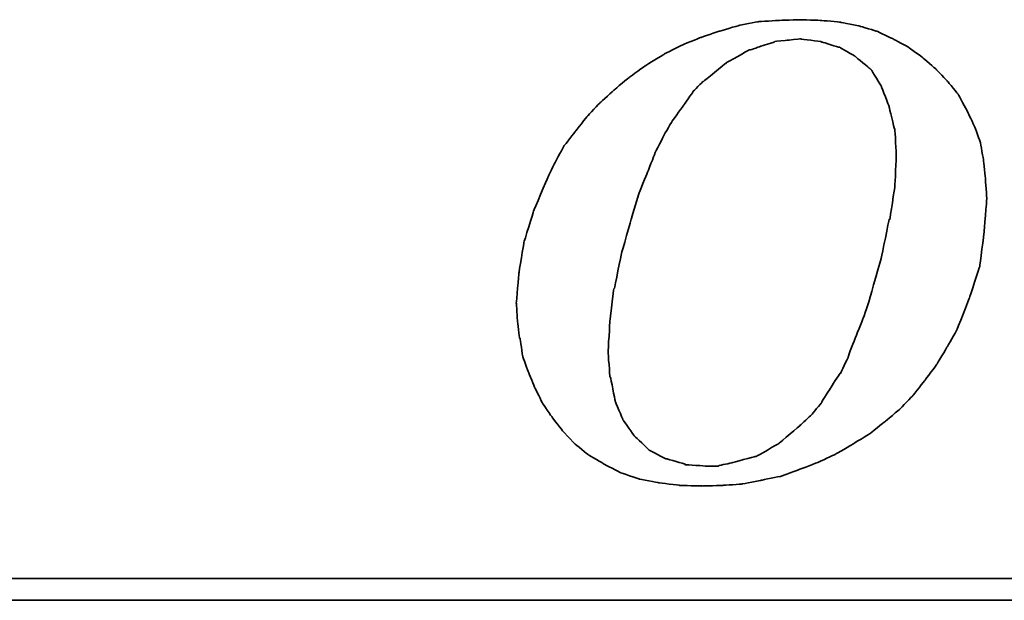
# Model space of a CAD drawing. Extents: x 360 to 2037, y -503 to 705.
# Tile 32 of 47: x 937.74 to 944.24, y 203.8 to 207.63. Entities that reach past the tile are written whole.
import ezdxf

# ---------------------------------------------------------------- set-up
doc = ezdxf.new("R2010")
doc.units = 0
doc.header["$LTSCALE"] = 2
doc.header["$MEASUREMENT"] = 0
doc.layers.add('CHA', color=7, linetype='Continuous')
doc.layers.add('layer 1', color=7, linetype='Continuous')

# ---------------------------------------------------------------- blocks, each defined once
blk = doc.blocks.new('TBI MOTION logo(完整正式版)')
at = {"layer": 'layer 1', "color": 22, "lineweight": 35}
for points, knots in [([(-11.34375, -6.98375), (-11.34375, -6.98375), (-10.91375, -7.43875), (-10.91375, -7.43875), (-10.91375, -7.43875), (-10.91375, -7.43875), (-10.38625, -7.87125), (-10.38625, -7.87125), (-10.38625, -7.87125), (-10.38625, -7.87125), (-9.81125, -8.20375), (-9.81125, -8.20375), (-9.81125, -8.20375), (-9.81125, -8.20375), (-9.21125, -8.51875), (-9.21125, -8.51875), (-9.21125, -8.51875), (-9.21125, -8.51875), (-8.51625, -8.75875), (-8.51625, -8.75875), (-8.51625, -8.75875), (-8.51625, -8.75875), (-7.77125, -8.90375), (-7.77125, -8.90375), (-7.77125, -8.90375), (-7.77125, -8.90375), (-6.97875, -8.99875), (-6.97875, -8.99875), (-6.97875, -8.99875), (-6.97875, -8.99875), (-6.14125, -9.02375), (-6.14125, -9.02375), (-6.14125, -9.02375), (-6.14125, -9.02375), (-5.37125, -8.99875), (-5.37125, -8.99875), (-5.37125, -8.99875), (-5.37125, -8.99875), (-4.65375, -8.94875), (-4.65375, -8.94875), (-4.65375, -8.94875), (-4.65375, -8.94875), (-3.93375, -8.80625), (-3.93375, -8.80625), (-3.93375, -8.80625), (-3.93375, -8.80625), (-3.21375, -8.66375), (-3.21375, -8.66375), (-3.21375, -8.66375), (-3.21375, -8.66375), (-2.49375, -8.39875), (-2.49375, -8.39875), (-2.49375, -8.39875), (-2.49375, -8.39875), (-1.79875, -8.13375), (-1.79875, -8.13375), (-1.79875, -8.13375), (-1.79875, -8.13375), (-1.17375, -7.84375), (-1.17375, -7.84375), (-1.17375, -7.84375), (-1.17375, -7.84375), (-0.52375, -7.46375), (-0.52375, -7.46375), (-0.52375, -7.46375), (-0.52375, -7.46375), (0.10124, -7.07875), (0.10124, -7.07875), (0.10124, -7.07875), (0.10124, -7.07875), (0.67625, -6.62375), (0.67625, -6.62375), (0.67625, -6.62375), (0.67625, -6.62375), (1.24874, -6.14375), (1.24874, -6.14375), (1.24874, -6.14375), (1.24874, -6.14375), (1.72874, -5.64125), (1.72874, -5.64125), (1.72874, -5.64125), (1.72874, -5.64125), (2.18624, -5.06375), (2.18624, -5.06375), (2.18624, -5.06375), (2.18624, -5.06375), (2.61625, -4.48874), (2.61625, -4.48874), (2.61625, -4.48874), (2.61625, -4.48874), (3.00125, -3.83874), (3.00125, -3.83874), (3.00125, -3.83874), (3.00125, -3.83874), (3.36124, -3.21374), (3.36124, -3.21374), (3.36124, -3.21374), (3.36124, -3.21374), (3.84374, -1.99125), (3.84374, -1.99125), (3.84374, -1.99125), (3.84374, -1.99125), (4.22625, -0.81875), (4.22625, -0.81875), (4.22625, -0.81875), (4.22625, -0.81875), (4.39125, 0.45624), (4.39125, 0.45624), (4.39125, 0.45624), (4.39125, 0.45624), (4.48874, 1.70124), (4.48874, 1.70124), (4.48874, 1.70124), (4.48874, 1.70124), (4.43874, 2.44625), (4.43874, 2.44625), (4.43874, 2.44625), (4.43874, 2.44625), (4.36874, 3.14125), (4.36874, 3.14125), (4.36874, 3.14125), (4.36874, 3.14125), (4.25125, 3.81125), (4.25125, 3.81125), (4.25125, 3.81125), (4.25125, 3.81125), (4.03124, 4.41125), (4.03124, 4.41125), (4.03124, 4.41125), (4.03124, 4.41125), (3.74374, 5.01125), (3.74374, 5.01125), (3.74374, 5.01125), (3.74374, 5.01125), (3.43124, 5.58875), (3.43124, 5.58875), (3.43124, 5.58875), (3.43124, 5.58875), (3.02625, 6.09125), (3.02625, 6.09125), (3.02625, 6.09125), (3.02625, 6.09125), (2.59374, 6.54875), (2.59374, 6.54875), (2.59374, 6.54875), (2.59374, 6.54875), (2.09124, 6.98125), (2.09124, 6.98125), (2.09124, 6.98125), (2.09124, 6.98125), (1.56124, 7.36625), (1.56124, 7.36625), (1.56124, 7.36625), (1.56124, 7.36625), (0.98624, 7.67625), (0.98624, 7.67625), (0.98624, 7.67625), (0.98624, 7.67625), (0.38624, 7.96375), (0.38624, 7.96375), (0.38624, 7.96375), (0.38624, 7.96375), (-0.25875, 8.15625), (-0.25875, 8.15625), (-0.25875, 8.15625), (-0.25875, 8.15625), (-0.98125, 8.30125), (-0.98125, 8.30125), (-0.98125, 8.30125), (-0.98125, 8.30125), (-1.70124, 8.37125), (-1.70124, 8.37125), (-1.70124, 8.37125), (-1.70124, 8.37125), (-2.49375, 8.39624), (-2.49375, 8.39624), (-2.49375, 8.39624), (-2.49375, 8.39624), (-3.28625, 8.37125), (-3.28625, 8.37125), (-3.28625, 8.37125), (-3.28625, 8.37125), (-4.05125, 8.32125), (-4.05125, 8.32125), (-4.05125, 8.32125), (-4.05125, 8.32125), (-4.77375, 8.18125), (-4.77375, 8.18125), (-4.77375, 8.18125), (-4.77375, 8.18125), (-5.51625, 7.96375), (-5.51625, 7.96375), (-5.51625, 7.96375), (-5.51625, 7.96375), (-6.21125, 7.72625), (-6.21125, 7.72625), (-6.21125, 7.72625), (-6.21125, 7.72625), (-6.92875, 7.43625), (-6.92875, 7.43625), (-6.92875, 7.43625), (-6.92875, 7.43625), (-7.57875, 7.10125), (-7.57875, 7.10125), (-7.57875, 7.10125), (-7.57875, 7.10125), (-8.24875, 6.69125), (-8.24875, 6.69125), (-8.24875, 6.69125), (-8.24875, 6.69125), (-8.84875, 6.26125), (-8.84875, 6.26125), (-8.84875, 6.26125), (-8.84875, 6.26125), (-9.42625, 5.78125), (-9.42625, 5.78125), (-9.42625, 5.78125), (-9.42625, 5.78125), (-9.95375, 5.30125), (-9.95375, 5.30125), (-9.95375, 5.30125), (-9.95375, 5.30125), (-10.43375, 4.79624), (-10.43375, 4.79624), (-10.43375, 4.79624), (-10.43375, 4.79624), (-10.88875, 4.22125), (-10.88875, 4.22125), (-10.88875, 4.22125), (-10.88875, 4.22125), (-11.29875, 3.69375), (-11.29875, 3.69375), (-11.29875, 3.69375), (-11.29875, 3.69375), (-11.63375, 3.09125), (-11.63375, 3.09125), (-11.63375, 3.09125), (-11.63375, 3.09125), (-11.91875, 2.49625), (-11.91875, 2.49625), (-11.91875, 2.49625), (-11.91875, 2.49625), (-12.44875, 1.24625), (-12.44875, 1.24625), (-12.44875, 1.24625), (-12.44875, 1.24625), (-12.80875, 0.06874), (-12.80875, 0.06874), (-12.80875, 0.06874), (-12.80875, 0.06874), (-12.99875, -1.07875), (-12.99875, -1.07875), (-12.99875, -1.07875), (-12.99875, -1.07875), (-13.09375, -2.18375), (-13.09375, -2.18375), (-13.09375, -2.18375), (-13.09375, -2.18375), (-13.04875, -2.85375), (-13.04875, -2.85375), (-13.04875, -2.85375), (-13.04875, -2.85375), (-12.97375, -3.50375), (-12.97375, -3.50375), (-12.97375, -3.50375), (-12.97375, -3.50375), (-12.95375, -3.50375), (-12.95375, -3.50375), (-12.95375, -3.50375), (-12.95375, -3.50375), (-12.85375, -4.17375), (-12.85375, -4.17375), (-12.85375, -4.17375), (-12.85375, -4.17375), (-12.63875, -4.77624), (-12.63875, -4.77624), (-12.63875, -4.77624), (-12.63875, -4.77624), (-12.39875, -5.35125), (-12.39875, -5.35125), (-12.39875, -5.35125), (-12.39875, -5.35125), (-12.11375, -5.92875), (-12.11375, -5.92875), (-12.11375, -5.92875), (-12.11375, -5.92875), (-11.75375, -6.45375), (-11.75375, -6.45375), (-11.75375, -6.45375), (-11.75375, -6.45375), (-11.34375, -6.98375), (-11.34375, -6.98375)], [0, 0, 0, 0, 0.01369863, 0.01369863, 0.01369863, 0.01369864, 0.02739726, 0.02739726, 0.02739726, 0.02739727, 0.04109589, 0.04109589, 0.04109589, 0.0410959, 0.05479452, 0.05479452, 0.05479452, 0.05479453, 0.06849315, 0.06849315, 0.06849315, 0.06849316, 0.08219178, 0.08219178, 0.08219178, 0.08219179, 0.09589041, 0.09589041, 0.09589041, 0.09589042, 0.10958904, 0.10958904, 0.10958904, 0.10958905, 0.12328767, 0.12328767, 0.12328767, 0.12328768, 0.1369863, 0.1369863, 0.1369863, 0.13698631, 0.15068493, 0.15068493, 0.15068493, 0.15068494, 0.16438356, 0.16438356, 0.16438356, 0.16438357, 0.17808219, 0.17808219, 0.17808219, 0.1780822, 0.19178082, 0.19178082, 0.19178082, 0.19178083, 0.20547945, 0.20547945, 0.20547945, 0.20547946, 0.21917808, 0.21917808, 0.21917808, 0.21917809, 0.23287671, 0.23287671, 0.23287671, 0.23287672, 0.24657534, 0.24657534, 0.24657534, 0.24657535, 0.26027397, 0.26027397, 0.26027397, 0.26027398, 0.2739726, 0.2739726, 0.2739726, 0.27397261, 0.28767123, 0.28767123, 0.28767123, 0.28767124, 0.30136986, 0.30136986, 0.30136986, 0.30136987, 0.31506849, 0.31506849, 0.31506849, 0.3150685, 0.32876712, 0.32876712, 0.32876712, 0.32876713, 0.34246575, 0.34246575, 0.34246575, 0.34246576, 0.35616438, 0.35616438, 0.35616438, 0.35616439, 0.36986301, 0.36986301, 0.36986301, 0.36986302, 0.38356164, 0.38356164, 0.38356164, 0.38356165, 0.39726027, 0.39726027, 0.39726027, 0.39726028, 0.4109589, 0.4109589, 0.4109589, 0.41095891, 0.42465753, 0.42465753, 0.42465753, 0.42465754, 0.43835616, 0.43835616, 0.43835616, 0.43835617, 0.45205479, 0.45205479, 0.45205479, 0.4520548, 0.46575342, 0.46575342, 0.46575342, 0.46575343, 0.47945205, 0.47945205, 0.47945205, 0.47945206, 0.49315068, 0.49315068, 0.49315068, 0.49315069, 0.50684932, 0.50684932, 0.50684932, 0.50684933, 0.52054795, 0.52054795, 0.52054795, 0.52054796, 0.53424658, 0.53424658, 0.53424658, 0.53424659, 0.54794521, 0.54794521, 0.54794521, 0.54794522, 0.56164384, 0.56164384, 0.56164384, 0.56164385, 0.57534247, 0.57534247, 0.57534247, 0.57534248, 0.5890411, 0.5890411, 0.5890411, 0.58904111, 0.60273973, 0.60273973, 0.60273973, 0.60273974, 0.61643836, 0.61643836, 0.61643836, 0.61643837, 0.63013699, 0.63013699, 0.63013699, 0.630137, 0.64383562, 0.64383562, 0.64383562, 0.64383563, 0.65753425, 0.65753425, 0.65753425, 0.65753426, 0.67123288, 0.67123288, 0.67123288, 0.67123289, 0.68493151, 0.68493151, 0.68493151, 0.68493152, 0.69863014, 0.69863014, 0.69863014, 0.69863015, 0.71232877, 0.71232877, 0.71232877, 0.71232878, 0.7260274, 0.7260274, 0.7260274, 0.72602741, 0.73972603, 0.73972603, 0.73972603, 0.73972604, 0.75342466, 0.75342466, 0.75342466, 0.75342467, 0.76712329, 0.76712329, 0.76712329, 0.7671233, 0.78082192, 0.78082192, 0.78082192, 0.78082193, 0.79452055, 0.79452055, 0.79452055, 0.79452056, 0.80821918, 0.80821918, 0.80821918, 0.80821919, 0.82191781, 0.82191781, 0.82191781, 0.82191782, 0.83561644, 0.83561644, 0.83561644, 0.83561645, 0.84931507, 0.84931507, 0.84931507, 0.84931508, 0.8630137, 0.8630137, 0.8630137, 0.86301371, 0.87671233, 0.87671233, 0.87671233, 0.87671234, 0.89041096, 0.89041096, 0.89041096, 0.89041097, 0.90410959, 0.90410959, 0.90410959, 0.9041096, 0.91780822, 0.91780822, 0.91780822, 0.91780823, 0.93150685, 0.93150685, 0.93150685, 0.93150686, 0.94520548, 0.94520548, 0.94520548, 0.94520549, 0.95890411, 0.95890411, 0.95890411, 0.95890412, 0.97260274, 0.97260274, 0.97260274, 0.97260275, 0.98630137, 0.98630137, 0.98630137, 0.98630138, 1, 1, 1, 1]), ([(-8.77875, 1.03124), (-8.77875, 1.03124), (-8.51625, 1.89625), (-8.51625, 1.89625), (-8.51625, 1.89625), (-8.51625, 1.89625), (-8.20375, 2.66375), (-8.20375, 2.66375), (-8.20375, 2.66375), (-8.20375, 2.66375), (-7.91625, 3.38125), (-7.91625, 3.38125), (-7.91625, 3.38125), (-7.91625, 3.38125), (-7.91625, 3.40624), (-7.91625, 3.40624), (-7.91625, 3.40624), (-7.91625, 3.40624), (-7.57875, 4.07624), (-7.57875, 4.07624), (-7.57875, 4.07624), (-7.57875, 4.07624), (-7.24375, 4.65125), (-7.24375, 4.65125), (-7.24375, 4.65125), (-7.24375, 4.65125), (-7.21875, 4.65125), (-7.21875, 4.65125), (-7.21875, 4.65125), (-7.21875, 4.65125), (-7.21875, 4.67624), (-7.21875, 4.67624), (-7.21875, 4.67624), (-7.21875, 4.67624), (-6.83625, 5.20375), (-6.83625, 5.20375), (-6.83625, 5.20375), (-6.83625, 5.20375), (-6.49875, 5.68625), (-6.49875, 5.68625), (-6.49875, 5.68625), (-6.49875, 5.68625), (-6.49875, 5.70625), (-6.49875, 5.70625), (-6.49875, 5.70625), (-6.49875, 5.70625), (-6.11625, 6.09125), (-6.11625, 6.09125), (-6.11625, 6.09125), (-6.11625, 6.09125), (-6.09125, 6.09125), (-6.09125, 6.09125), (-6.09125, 6.09125), (-6.09125, 6.09125), (-5.27375, 6.76625), (-5.27375, 6.76625), (-5.27375, 6.76625), (-5.27375, 6.76625), (-5.24875, 6.76625), (-5.24875, 6.76625), (-5.24875, 6.76625), (-5.24875, 6.76625), (-5.24875, 6.78625), (-5.24875, 6.78625), (-5.24875, 6.78625), (-5.24875, 6.78625), (-4.38875, 7.26624), (-4.38875, 7.26624), (-4.38875, 7.26624), (-4.38875, 7.26624), (-4.36125, 7.26624), (-4.36125, 7.26624), (-4.36125, 7.26624), (-4.36125, 7.26624), (-3.93375, 7.41125), (-3.93375, 7.41125), (-3.93375, 7.41125), (-3.93375, 7.41125), (-3.47375, 7.55625), (-3.47375, 7.55625), (-3.47375, 7.55625), (-3.47375, 7.55625), (-3.45375, 7.55625), (-3.45375, 7.55625), (-3.45375, 7.55625), (-3.45375, 7.55625), (-3.42875, 7.58124), (-3.42875, 7.58124), (-3.42875, 7.58124), (-3.42875, 7.58124), (-2.97375, 7.62625), (-2.97375, 7.62625), (-2.97375, 7.62625), (-2.97375, 7.62625), (-2.49375, 7.67625), (-2.49375, 7.67625), (-2.49375, 7.67625), (-2.49375, 7.67625), (-2.46875, 7.67625), (-2.46875, 7.67625), (-2.46875, 7.67625), (-2.46875, 7.67625), (-1.70124, 7.58124), (-1.70124, 7.58124), (-1.70124, 7.58124), (-1.70124, 7.58124), (-1.67875, 7.55625), (-1.67875, 7.55625), (-1.67875, 7.55625), (-1.67875, 7.55625), (-1.65375, 7.55625), (-1.65375, 7.55625), (-1.65375, 7.55625), (-1.65375, 7.55625), (-1.03125, 7.36625), (-1.03125, 7.36625), (-1.03125, 7.36625), (-1.03125, 7.36625), (-1.00625, 7.36625), (-1.00625, 7.36625), (-1.00625, 7.36625), (-1.00625, 7.36625), (-0.43124, 7.02624), (-0.43124, 7.02624), (-0.43124, 7.02624), (-0.43124, 7.02624), (-0.40625, 7.00624), (-0.40625, 7.00624), (-0.40625, 7.00624), (-0.40625, 7.00624), (0.12124, 6.57124), (0.12124, 6.57124), (0.12124, 6.57124), (0.12124, 6.57124), (0.14624, 6.54875), (0.14624, 6.54875), (0.14624, 6.54875), (0.14624, 6.54875), (0.17124, 6.52375), (0.17124, 6.52375), (0.17124, 6.52375), (0.17124, 6.52375), (0.55625, 5.89875), (0.55625, 5.89875), (0.55625, 5.89875), (0.55625, 5.89875), (0.55625, 5.87625), (0.55625, 5.87625), (0.55625, 5.87625), (0.55625, 5.87625), (0.84124, 5.15625), (0.84124, 5.15625), (0.84124, 5.15625), (0.84124, 5.15625), (0.84124, 5.13125), (0.84124, 5.13125), (0.84124, 5.13125), (0.84124, 5.13125), (1.03624, 4.31875), (1.03624, 4.31875), (1.03624, 4.31875), (1.03624, 4.31875), (1.05624, 4.31875), (1.05624, 4.31875), (1.05624, 4.31875), (1.05624, 4.31875), (1.05624, 4.29125), (1.05624, 4.29125), (1.05624, 4.29125), (1.05624, 4.29125), (1.10625, 3.33125), (1.10625, 3.33125), (1.10625, 3.33125), (1.10625, 3.33125), (1.10625, 3.30875), (1.10625, 3.30875), (1.10625, 3.30875), (1.10625, 3.30875), (1.05624, 2.20624), (1.05624, 2.20624), (1.05624, 2.20624), (1.05624, 2.20624), (1.05624, 2.18124), (1.05624, 2.18124), (1.05624, 2.18124), (1.05624, 2.18124), (0.86624, 0.93624), (0.86624, 0.93624), (0.86624, 0.93624), (0.86624, 0.93624), (0.84124, 0.93624), (0.84124, 0.93624), (0.84124, 0.93624), (0.84124, 0.93624), (0.55625, -0.45874), (0.55625, -0.45874), (0.55625, -0.45874), (0.55625, -0.45874), (0.12124, -1.99125), (0.12124, -1.99125), (0.12124, -1.99125), (0.12124, -1.99125), (0.12124, -2.01874), (0.12124, -2.01874), (0.12124, -2.01874), (0.12124, -2.01874), (-0.13874, -2.78375), (-0.13874, -2.78375), (-0.13874, -2.78375), (-0.13874, -2.78375), (-0.43124, -3.50375), (-0.43124, -3.50375), (-0.43124, -3.50375), (-0.43124, -3.50375), (-0.69375, -4.19875), (-0.69375, -4.19875), (-0.69375, -4.19875), (-0.69375, -4.19875), (-0.69375, -4.22375), (-0.69375, -4.22375), (-0.69375, -4.22375), (-0.69375, -4.22375), (-0.98125, -4.82374), (-0.98125, -4.82374), (-0.98125, -4.82374), (-0.98125, -4.82374), (-1.00625, -4.82374), (-1.00625, -4.82374), (-1.00625, -4.82374), (-1.00625, -4.82374), (-1.33875, -5.35125), (-1.33875, -5.35125), (-1.33875, -5.35125), (-1.33875, -5.35125), (-1.67875, -5.87875), (-1.67875, -5.87875), (-1.67875, -5.87875), (-1.67875, -5.87875), (-1.67875, -5.90375), (-1.67875, -5.90375), (-1.67875, -5.90375), (-1.67875, -5.90375), (-2.05875, -6.35875), (-2.05875, -6.35875), (-2.05875, -6.35875), (-2.05875, -6.35875), (-2.08375, -6.38375), (-2.08375, -6.38375), (-2.08375, -6.38375), (-2.08375, -6.38375), (-2.46875, -6.74375), (-2.46875, -6.74375), (-2.46875, -6.74375), (-2.46875, -6.74375), (-3.25875, -7.41625), (-3.25875, -7.41625), (-3.25875, -7.41625), (-3.25875, -7.41625), (-3.28625, -7.43875), (-3.28625, -7.43875), (-3.28625, -7.43875), (-3.28625, -7.43875), (-4.12375, -7.91875), (-4.12375, -7.91875), (-4.12375, -7.91875), (-4.12375, -7.91875), (-4.14875, -7.91875), (-4.14875, -7.91875), (-4.14875, -7.91875), (-4.14875, -7.91875), (-4.17125, -7.91875), (-4.17125, -7.91875), (-4.17125, -7.91875), (-4.17125, -7.91875), (-5.03375, -8.15875), (-5.03375, -8.15875), (-5.03375, -8.15875), (-5.03375, -8.15875), (-5.51625, -8.25625), (-5.51625, -8.25625), (-5.51625, -8.25625), (-5.51625, -8.25625), (-5.54125, -8.27875), (-5.54125, -8.27875), (-5.54125, -8.27875), (-5.54125, -8.27875), (-5.56375, -8.27875), (-5.56375, -8.27875), (-5.56375, -8.27875), (-5.56375, -8.27875), (-5.99625, -8.27875), (-5.99625, -8.27875), (-5.99625, -8.27875), (-5.99625, -8.27875), (-6.76375, -8.23125), (-6.76375, -8.23125), (-6.76375, -8.23125), (-6.76375, -8.23125), (-6.78875, -8.23125), (-6.78875, -8.23125), (-6.78875, -8.23125), (-6.78875, -8.23125), (-6.78875, -8.20375), (-6.78875, -8.20375), (-6.78875, -8.20375), (-6.78875, -8.20375), (-7.45875, -8.01375), (-7.45875, -8.01375), (-7.45875, -8.01375), (-7.45875, -8.01375), (-7.48375, -8.01375), (-7.48375, -8.01375), (-7.48375, -8.01375), (-7.48375, -8.01375), (-7.50875, -8.01375), (-7.50875, -8.01375), (-7.50875, -8.01375), (-7.50875, -8.01375), (-8.13125, -7.67875), (-8.13125, -7.67875), (-8.13125, -7.67875), (-8.13125, -7.67875), (-8.15625, -7.65375), (-8.15625, -7.65375), (-8.15625, -7.65375), (-8.15625, -7.65375), (-8.65875, -7.17375), (-8.65875, -7.17375), (-8.65875, -7.17375), (-8.65875, -7.17375), (-8.68375, -7.14875), (-8.68375, -7.14875), (-8.68375, -7.14875), (-8.68375, -7.14875), (-9.08875, -6.57375), (-9.08875, -6.57375), (-9.08875, -6.57375), (-9.08875, -6.57375), (-9.11375, -6.54875), (-9.11375, -6.54875), (-9.11375, -6.54875), (-9.11375, -6.54875), (-9.11375, -6.52875), (-9.11375, -6.52875), (-9.11375, -6.52875), (-9.11375, -6.52875), (-9.40375, -5.85375), (-9.40375, -5.85375), (-9.40375, -5.85375), (-9.40375, -5.85375), (-9.40375, -5.82875), (-9.40375, -5.82875), (-9.40375, -5.82875), (-9.40375, -5.82875), (-9.56875, -4.96875), (-9.56875, -4.96875), (-9.56875, -4.96875), (-9.56875, -4.96875), (-9.59375, -4.94375), (-9.59375, -4.94375), (-9.59375, -4.94375), (-9.59375, -4.94375), (-9.66375, -4.03375), (-9.66375, -4.03375), (-9.66375, -4.03375), (-9.66375, -4.03375), (-9.66375, -4.00875), (-9.66375, -4.00875), (-9.66375, -4.00875), (-9.66375, -4.00875), (-9.59375, -2.85375), (-9.59375, -2.85375), (-9.59375, -2.85375), (-9.59375, -2.85375), (-9.45125, -1.65875), (-9.45125, -1.65875), (-9.45125, -1.65875), (-9.45125, -1.65875), (-9.42625, -1.63375), (-9.42625, -1.63375), (-9.42625, -1.63375), (-9.42625, -1.63375), (-9.16125, -0.33875), (-9.16125, -0.33875), (-9.16125, -0.33875), (-9.16125, -0.33875), (-8.77875, 1.00624), (-8.77875, 1.00624), (-8.77875, 1.00624), (-8.77875, 1.00624), (-8.77875, 1.03124), (-8.77875, 1.03124)], [0, 0, 0, 0, 0.01020408, 0.01020408, 0.01020408, 0.01020409, 0.02040816, 0.02040816, 0.02040816, 0.02040817, 0.03061224, 0.03061224, 0.03061224, 0.03061225, 0.04081633, 0.04081633, 0.04081633, 0.04081634, 0.05102041, 0.05102041, 0.05102041, 0.05102042, 0.06122449, 0.06122449, 0.06122449, 0.0612245, 0.07142857, 0.07142857, 0.07142857, 0.07142858, 0.08163265, 0.08163265, 0.08163265, 0.08163266, 0.09183673, 0.09183673, 0.09183673, 0.09183674, 0.10204082, 0.10204082, 0.10204082, 0.10204083, 0.1122449, 0.1122449, 0.1122449, 0.11224491, 0.12244898, 0.12244898, 0.12244898, 0.12244899, 0.13265306, 0.13265306, 0.13265306, 0.13265307, 0.14285714, 0.14285714, 0.14285714, 0.14285715, 0.15306122, 0.15306122, 0.15306122, 0.15306123, 0.16326531, 0.16326531, 0.16326531, 0.16326532, 0.17346939, 0.17346939, 0.17346939, 0.1734694, 0.18367347, 0.18367347, 0.18367347, 0.18367348, 0.19387755, 0.19387755, 0.19387755, 0.19387756, 0.20408163, 0.20408163, 0.20408163, 0.20408164, 0.21428571, 0.21428571, 0.21428571, 0.21428572, 0.2244898, 0.2244898, 0.2244898, 0.22448981, 0.23469388, 0.23469388, 0.23469388, 0.23469389, 0.24489796, 0.24489796, 0.24489796, 0.24489797, 0.25510204, 0.25510204, 0.25510204, 0.25510205, 0.26530612, 0.26530612, 0.26530612, 0.26530613, 0.2755102, 0.2755102, 0.2755102, 0.27551021, 0.28571429, 0.28571429, 0.28571429, 0.2857143, 0.29591837, 0.29591837, 0.29591837, 0.29591838, 0.30612245, 0.30612245, 0.30612245, 0.30612246, 0.31632653, 0.31632653, 0.31632653, 0.31632654, 0.32653061, 0.32653061, 0.32653061, 0.32653062, 0.33673469, 0.33673469, 0.33673469, 0.3367347, 0.34693878, 0.34693878, 0.34693878, 0.34693879, 0.35714286, 0.35714286, 0.35714286, 0.35714287, 0.36734694, 0.36734694, 0.36734694, 0.36734695, 0.37755102, 0.37755102, 0.37755102, 0.37755103, 0.3877551, 0.3877551, 0.3877551, 0.38775511, 0.39795918, 0.39795918, 0.39795918, 0.39795919, 0.40816327, 0.40816327, 0.40816327, 0.40816328, 0.41836735, 0.41836735, 0.41836735, 0.41836736, 0.42857143, 0.42857143, 0.42857143, 0.42857144, 0.43877551, 0.43877551, 0.43877551, 0.43877552, 0.44897959, 0.44897959, 0.44897959, 0.4489796, 0.45918367, 0.45918367, 0.45918367, 0.45918368, 0.46938776, 0.46938776, 0.46938776, 0.46938777, 0.47959184, 0.47959184, 0.47959184, 0.47959185, 0.48979592, 0.48979592, 0.48979592, 0.48979593, 0.5, 0.5, 0.5, 0.50000001, 0.51020408, 0.51020408, 0.51020408, 0.51020409, 0.52040816, 0.52040816, 0.52040816, 0.52040817, 0.53061224, 0.53061224, 0.53061224, 0.53061225, 0.54081633, 0.54081633, 0.54081633, 0.54081634, 0.55102041, 0.55102041, 0.55102041, 0.55102042, 0.56122449, 0.56122449, 0.56122449, 0.5612245, 0.57142857, 0.57142857, 0.57142857, 0.57142858, 0.58163265, 0.58163265, 0.58163265, 0.58163266, 0.59183673, 0.59183673, 0.59183673, 0.59183674, 0.60204082, 0.60204082, 0.60204082, 0.60204083, 0.6122449, 0.6122449, 0.6122449, 0.61224491, 0.62244898, 0.62244898, 0.62244898, 0.62244899, 0.63265306, 0.63265306, 0.63265306, 0.63265307, 0.64285714, 0.64285714, 0.64285714, 0.64285715, 0.65306122, 0.65306122, 0.65306122, 0.65306123, 0.66326531, 0.66326531, 0.66326531, 0.66326532, 0.67346939, 0.67346939, 0.67346939, 0.6734694, 0.68367347, 0.68367347, 0.68367347, 0.68367348, 0.69387755, 0.69387755, 0.69387755, 0.69387756, 0.70408163, 0.70408163, 0.70408163, 0.70408164, 0.71428571, 0.71428571, 0.71428571, 0.71428572, 0.7244898, 0.7244898, 0.7244898, 0.72448981, 0.73469388, 0.73469388, 0.73469388, 0.73469389, 0.74489796, 0.74489796, 0.74489796, 0.74489797, 0.75510204, 0.75510204, 0.75510204, 0.75510205, 0.76530612, 0.76530612, 0.76530612, 0.76530613, 0.7755102, 0.7755102, 0.7755102, 0.77551021, 0.78571429, 0.78571429, 0.78571429, 0.7857143, 0.79591837, 0.79591837, 0.79591837, 0.79591838, 0.80612245, 0.80612245, 0.80612245, 0.80612246, 0.81632653, 0.81632653, 0.81632653, 0.81632654, 0.82653061, 0.82653061, 0.82653061, 0.82653062, 0.83673469, 0.83673469, 0.83673469, 0.8367347, 0.84693878, 0.84693878, 0.84693878, 0.84693879, 0.85714286, 0.85714286, 0.85714286, 0.85714287, 0.86734694, 0.86734694, 0.86734694, 0.86734695, 0.87755102, 0.87755102, 0.87755102, 0.87755103, 0.8877551, 0.8877551, 0.8877551, 0.88775511, 0.89795918, 0.89795918, 0.89795918, 0.89795919, 0.90816327, 0.90816327, 0.90816327, 0.90816328, 0.91836735, 0.91836735, 0.91836735, 0.91836736, 0.92857143, 0.92857143, 0.92857143, 0.92857144, 0.93877551, 0.93877551, 0.93877551, 0.93877552, 0.94897959, 0.94897959, 0.94897959, 0.9489796, 0.95918367, 0.95918367, 0.95918367, 0.95918368, 0.96938776, 0.96938776, 0.96938776, 0.96938777, 0.97959184, 0.97959184, 0.97959184, 0.97959185, 0.98979592, 0.98979592, 0.98979592, 0.98979593, 1, 1, 1, 1]), ([(75.90875, -9.47875), (75.90875, -9.47875), (75.90875, -12.28625), (75.90875, -12.28625), (75.90875, -12.28625), (75.90875, -12.28625), (75.90875, -12.47875), (75.90875, -12.47875), (75.90875, -12.47875), (75.90875, -12.47875), (75.71625, -12.47875), (75.71625, -12.47875), (75.71625, -12.47875), (75.71625, -12.47875), (-88.32875, -12.47875), (-88.32875, -12.47875), (-88.32875, -12.47875), (-88.32875, -12.47875), (-88.32875, -13.29375), (-88.32875, -13.29375), (-88.32875, -13.29375), (-88.32875, -13.29375), (82.89125, -13.29375), (82.89125, -13.29375), (82.89125, -13.29375), (82.89125, -13.29375), (75.90875, -9.47875), (75.90875, -9.47875)], [0, 0, 0, 0, 0.14285714, 0.14285714, 0.14285714, 0.14285715, 0.28571429, 0.28571429, 0.28571429, 0.2857143, 0.42857143, 0.42857143, 0.42857143, 0.42857144, 0.57142857, 0.57142857, 0.57142857, 0.57142858, 0.71428571, 0.71428571, 0.71428571, 0.71428572, 0.85714286, 0.85714286, 0.85714286, 0.85714287, 1, 1, 1, 1])]:
    blk.add_open_spline(points, degree=3, knots=knots, dxfattribs=at)

msp = doc.modelspace()

# ---------------------------------------------------------------- block references
at = {"layer": 'CHA', "color": 0, "xscale": 0.1765387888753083, "yscale": 0.1765387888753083, "zscale": 0.1765387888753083}
msp.add_blockref('TBI MOTION logo(完整正式版)', (943.3311, 206.1491), dxfattribs=at)

doc.saveas('drawing.dxf')
